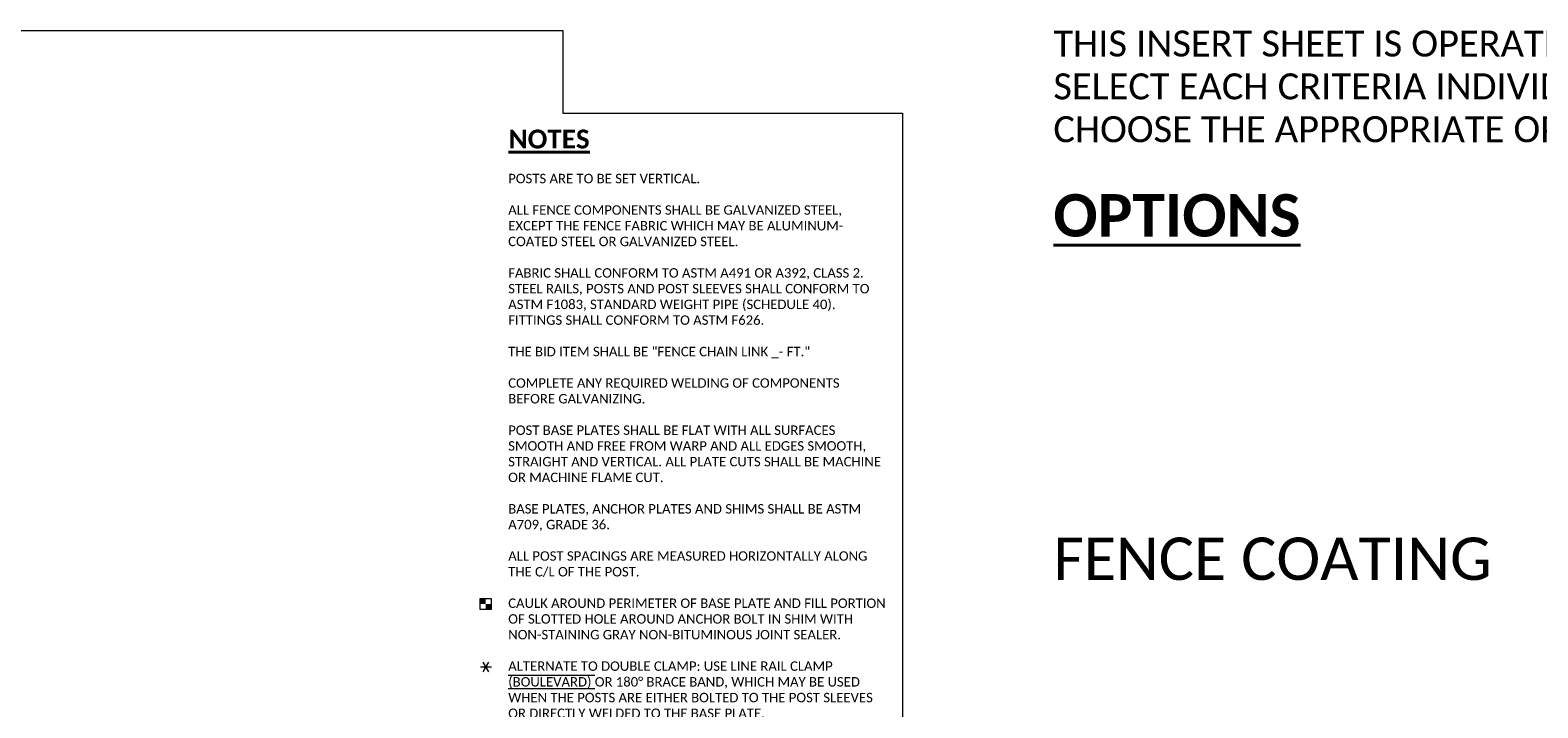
# Model space of a CAD drawing. Extents: x 19125 to 51786, y 27851 to 29201.
# Tile 12 of 13: x 20406 to 21690, y 28624 to 29201. Entities that reach past the tile are written whole.
import ezdxf

# ---------------------------------------------------------------- set-up
doc = ezdxf.new("R2010")
doc.units = 0
doc.header["$MEASUREMENT"] = 0
doc.layers.add('B_ANNO_NOPLOT', color=47, linetype='Continuous', lineweight=18, plot=False)
for name, color, linetype, lineweight in [('B_ANNO_SYMB', 7, 'Continuous', 18), ('B_ANNO_TEXT', 7, 'Continuous', 18), ('B_ANNO_TEXT_TITLE', 7, 'Continuous', 40)]:
    doc.layers.add(name, color=color, linetype=linetype, lineweight=lineweight)
doc.styles.add('Annotative', font='calibri.ttf', dxfattribs={"height": 0.0625})
doc.styles.add('Title', font='calibrib.ttf', dxfattribs={"height": 0.125})

# ---------------------------------------------------------------- blocks, each defined once
blk = doc.blocks.new('INS_RAILCHAN_BASE')
at = {"layer": 'B_ANNO_NOPLOT', "flags": 128}
blk.add_lwpolyline([(0, 0), (0, 1349.0114), (1734.056, 1349.0114), (1734.056, 1278.6442), (2023.5172, 1278.6442), (2023.5172, 216.8033), (1694.6729, 216.8033), (1694.6729, 0)], close=True, dxfattribs=at)
at = {"layer": 'B_ANNO_TEXT', "color": 7, "linetype": 'Continuous', "lineweight": 18, "insert": (2151.9944, 1349.0114), "char_height": 24.08949, "width": 1164.470586, "attachment_point": 1, "line_spacing_factor": 0.990002, "style": 'Annotative'}
blk.add_mtext('{\\H0.91667x;\\C256;THIS INSERT SHEET IS OPERATED THROUGH THE USE OF DROP-DOWN MENUS. SELECT EACH CRITERIA INDIVIDUALLY, AND USING THE DROP-DOWN TRIANGLE, CHOOSE THE APPROPRIATE OPTION THAT FITS THE NEEDS OF YOUR PLAN SHEET.}', dxfattribs=at)
at = {"layer": 'B_ANNO_TEXT_TITLE', "insert": (1687.8786, 1256.6262, 0.8422), "char_height": 16.05966, "attachment_point": 4, "line_spacing_factor": 0.8, "style": 'Title'}
blk.add_mtext('{\\LNOTES}', dxfattribs=at)
at = {"layer": 'B_ANNO_TEXT_TITLE', "color": 7, "linetype": 'Continuous', "lineweight": 40, "insert": (2151.9944, 1209.8277), "char_height": 36.13438, "attachment_point": 1, "line_spacing_factor": 0.8, "style": 'Title'}
blk.add_mtext('{\\LOPTIONS}', dxfattribs=at)
blk = doc.blocks.new('*U8')
at = {"color": 0, "lineweight": -2, "flags": 128}
blk.add_lwpolyline([(-1.89, -0.01), (-1.14, -0.01), (-1.14, -0.76), (-1.89, -0.76), (-1.89, -0.01)], close=True, dxfattribs=at)
blk.add_lwpolyline([(-1.89, -0.01), (-1.14, -0.01), (-1.14, -0.76), (-1.89, -0.76), (-1.89, -0.01)], close=True, dxfattribs=at)
at = {"color": 0, "lineweight": -2}
blk.add_solid([(-1.51, -0.38), (-1.89, -0.38), (-1.51, -0.01), (-1.89, -0.01)], dxfattribs=at)
at = {"color": 0, "lineweight": -2, "extrusion": (0, 0, -1)}
blk.add_solid([(1.51, -0.38), (1.14, -0.38), (1.51, -0.76), (1.14, -0.76)], dxfattribs=at)
blk = doc.blocks.new('*U10')
at = {"color": 0, "lineweight": -2}
for p, q in [((-1.87, -0.38), (-1.13, -0.38)), ((-1.69, -0.71), (-1.31, -0.06)), ((-1.31, -0.71), (-1.69, -0.06))]:
    blk.add_line(p, q, dxfattribs=at)
blk = doc.blocks.new('*U127')
at = {"layer": 'B_ANNO_NOPLOT', "flags": 128}
blk.add_lwpolyline([(0, 0), (0, 1349), (1734.1, 1349), (1734.1, 1278.6), (2023.5, 1278.6), (2023.5, 216.8), (1694.7, 216.8), (1694.7, 0)], close=True, dxfattribs=at)
at = {"layer": 'B_ANNO_SYMB', "xscale": 12.65255595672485, "yscale": 12.65255595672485, "zscale": 12.65255595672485}
for name, p in [('*U8', (1687.6, 865.8, 0.8)), ('*U10', (1687.6, 812.3, 0.8))]:
    blk.add_blockref(name, p, dxfattribs=at)
at = {"layer": 'B_ANNO_TEXT', "insert": (1687.6, 1227.1, 0.8), "char_height": 8.0298, "width": 320.897, "attachment_point": 1, "style": 'Annotative'}
blk.add_mtext('\\A1;POSTS ARE TO BE SET VERTICAL.\\P\\PALL FENCE COMPONENTS SHALL BE GALVANIZED STEEL, EXCEPT THE FENCE FABRIC WHICH MAY BE ALUMINUM- COATED STEEL OR GALVANIZED STEEL.\\P\\PFABRIC SHALL CONFORM TO ASTM A491 OR A392, CLASS 2. STEEL RAILS, POSTS AND POST SLEEVES SHALL CONFORM TO ASTM F1083, STANDARD WEIGHT PIPE (SCHEDULE 40). FITTINGS SHALL CONFORM TO ASTM F626.\\P\\PTHE BID ITEM SHALL BE "FENCE CHAIN LINK _- FT."\\P\\PCOMPLETE ANY REQUIRED WELDING OF COMPONENTS BEFORE GALVANIZING.\\P\\PPOST BASE PLATES SHALL BE FLAT WITH ALL SURFACES SMOOTH AND FREE FROM WARP AND ALL EDGES SMOOTH, STRAIGHT AND VERTICAL. ALL PLATE CUTS SHALL BE MACHINE OR MACHINE FLAME CUT.\\P\\PBASE PLATES, ANCHOR PLATES AND SHIMS SHALL BE ASTM A709, GRADE 36.\\P\\PALL POST SPACINGS ARE MEASURED HORIZONTALLY ALONG THE C/L OF THE POST.\\P\\PCAULK AROUND PERIMETER OF BASE PLATE AND FILL PORTION OF SLOTTED HOLE AROUND ANCHOR BOLT IN SHIM WITH NON-STAINING GRAY NON-BITUMINOUS JOINT SEALER.\\P\\PALTERNATE TO DOUBLE CLAMP: USE LINE RAIL CLAMP {\\L\\O(BOULEVARD)} OR 180° BRACE BAND, WHICH MAY BE USED WHEN THE POSTS ARE EITHER BOLTED TO THE POST SLEEVES OR DIRECTLY WELDED TO THE BASE PLATE.\\P\\P{\\H0.7x;\\S1#2;}" DIA. X 6{\\H0.7x;\\S7#8;}" LONG GALVANIZED HEX BOLT WITH NUT & WASHER.   \\P\\PALTERNATIVE ANCHORAGE:  CONCRETE ADHESIVE ANCHORS {\\H0.7x;\\S1#2;}-INCH.  EMBED 7"  IN CONCRETE. ADHESIVE ANCHORS SHALL CONFORM TO SECTIONS 502.2.12 AND 502.3.14 OF THE STANDARD SPECIFICATIONS.\\P\\PATTACH FABRIC TO RAILS, AND TO POSTS WITHOUT TENSION BANDS, WITH TIE WIRES (ROUND, 9-GAGE) SPACED AT 1\'-0".\\P\\PBOLT RAIL TO RAIL END TO SECURE OVERHANG SECTION. ALTERNATE IS TO WELD RAIL DIRECTLY TO END POST.\\P\\PMINIMUM LENGTH OF TOP RAIL BETWEEN SPLICES SHALL BE 20\'-0". LOCATE SPLICES NEAR {\\H0.7x;\\S1#4;} POINT OF POST SPACING.', dxfattribs=at)
at = {"layer": 'B_ANNO_TEXT', "insert": (2152, 899.3), "char_height": 36.134, "width": 568.3, "attachment_point": 4, "line_spacing_factor": 0.8, "style": 'Annotative'}
blk.add_mtext('FENCE COATING', dxfattribs=at)

msp = doc.modelspace()

# ---------------------------------------------------------------- block references
msp.add_blockref('INS_RAILCHAN_BASE', (19125.2, 27851.5, -0.8))

# ---------------------------------------------------------------- next in the draw order: block references
msp.add_blockref('*U127', (19125.2, 27851.5, -0.8))

doc.saveas('drawing.dxf')
